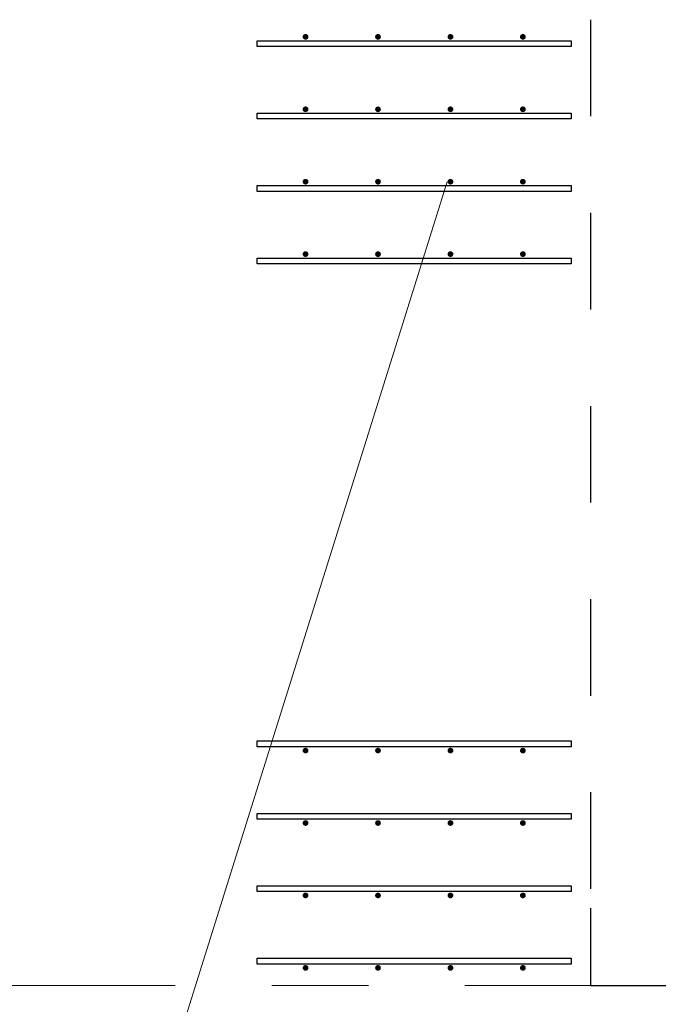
# Model space of a CAD drawing. Header units: metres. Extents: x -38 to 93, y -15 to 21.
# Tile 120 of 256: x 50.809 to 51.47, y 8.981 to 10. Entities that reach past the tile are written whole.
import ezdxf

# ---------------------------------------------------------------- set-up
doc = ezdxf.new("R2010")
doc.units = ezdxf.units.M
for name, pattern in [('______11', [0.5, 0.4, -0.05, 0, -0.05]), ('______2', [0.0405, 0.03, -0.0105]), ('______5', [1.1, 0.8, -0.1, 0.1, -0.1])]:
    doc.linetypes.add(name, pattern=pattern)
for name, color, linetype, lineweight in [('XR$1$Осевая линия (1)', 7, '______5', 13), ('XR$4$Арматурный каркас 01', 4, 'Continuous', 35), ('XR$4$Текст_ общее_1', 7, 'Continuous', 13)]:
    doc.layers.add(name, color=color, linetype=linetype, lineweight=lineweight)
doc.layers.add('XR$6$Стена_ бетон несущ.', color=7, linetype='Continuous', lineweight=70, true_color=0xb4b496)

msp = doc.modelspace()

# ---------------------------------------------------------------- hatches: boundary and pattern name
at = {"layer": 'XR$4$Арматурный каркас 01', "linetype": 'Continuous', "lineweight": 50, "transparency": 33554687}
for points in [[(51.108, 9.9822), (51.1078, 9.9834), (51.1071, 9.9844), (51.1061, 9.985), (51.105, 9.9852), (51.1039, 9.985), (51.1029, 9.9844), (51.1022, 9.9834), (51.102, 9.9822), (51.1022, 9.9811), (51.1029, 9.9801), (51.1039, 9.9795), (51.105, 9.9792), (51.1061, 9.9795), (51.1071, 9.9801), (51.1078, 9.9811)], [(51.108, 9.9822), (51.1078, 9.9834), (51.1071, 9.9844), (51.1061, 9.985), (51.105, 9.9852), (51.1039, 9.985), (51.1029, 9.9844), (51.1022, 9.9834), (51.102, 9.9822), (51.1022, 9.9811), (51.1029, 9.9801), (51.1039, 9.9795), (51.105, 9.9792), (51.1061, 9.9795), (51.1071, 9.9801), (51.1078, 9.9811)], [(51.183, 9.9822), (51.1828, 9.9834), (51.1821, 9.9844), (51.1811, 9.985), (51.18, 9.9852), (51.1789, 9.985), (51.1779, 9.9844), (51.1772, 9.9834), (51.177, 9.9822), (51.1772, 9.9811), (51.1779, 9.9801), (51.1789, 9.9795), (51.18, 9.9792), (51.1811, 9.9795), (51.1821, 9.9801), (51.1828, 9.9811)], [(51.183, 9.9822), (51.1828, 9.9834), (51.1821, 9.9844), (51.1811, 9.985), (51.18, 9.9852), (51.1789, 9.985), (51.1779, 9.9844), (51.1772, 9.9834), (51.177, 9.9822), (51.1772, 9.9811), (51.1779, 9.9801), (51.1789, 9.9795), (51.18, 9.9792), (51.1811, 9.9795), (51.1821, 9.9801), (51.1828, 9.9811)], [(51.258, 9.9822), (51.2578, 9.9834), (51.2571, 9.9844), (51.2561, 9.985), (51.255, 9.9852), (51.2539, 9.985), (51.2529, 9.9844), (51.2522, 9.9834), (51.252, 9.9822), (51.2522, 9.9811), (51.2529, 9.9801), (51.2539, 9.9795), (51.255, 9.9792), (51.2561, 9.9795), (51.2571, 9.9801), (51.2578, 9.9811)], [(51.258, 9.9822), (51.2578, 9.9834), (51.2571, 9.9844), (51.2561, 9.985), (51.255, 9.9852), (51.2539, 9.985), (51.2529, 9.9844), (51.2522, 9.9834), (51.252, 9.9822), (51.2522, 9.9811), (51.2529, 9.9801), (51.2539, 9.9795), (51.255, 9.9792), (51.2561, 9.9795), (51.2571, 9.9801), (51.2578, 9.9811)], [(51.333, 9.9822), (51.3328, 9.9834), (51.3321, 9.9844), (51.3311, 9.985), (51.33, 9.9852), (51.3289, 9.985), (51.3279, 9.9844), (51.3272, 9.9834), (51.327, 9.9822), (51.3272, 9.9811), (51.3279, 9.9801), (51.3289, 9.9795), (51.33, 9.9792), (51.3311, 9.9795), (51.3321, 9.9801), (51.3328, 9.9811)], [(51.333, 9.9822), (51.3328, 9.9834), (51.3321, 9.9844), (51.3311, 9.985), (51.33, 9.9852), (51.3289, 9.985), (51.3279, 9.9844), (51.3272, 9.9834), (51.327, 9.9822), (51.3272, 9.9811), (51.3279, 9.9801), (51.3289, 9.9795), (51.33, 9.9792), (51.3311, 9.9795), (51.3321, 9.9801), (51.3328, 9.9811)], [(51.108, 9.9072), (51.1078, 9.9084), (51.1071, 9.9094), (51.1061, 9.91), (51.105, 9.9102), (51.1039, 9.91), (51.1029, 9.9094), (51.1022, 9.9084), (51.102, 9.9072), (51.1022, 9.9061), (51.1029, 9.9051), (51.1039, 9.9045), (51.105, 9.9042), (51.1061, 9.9045), (51.1071, 9.9051), (51.1078, 9.9061)], [(51.108, 9.9072), (51.1078, 9.9084), (51.1071, 9.9094), (51.1061, 9.91), (51.105, 9.9102), (51.1039, 9.91), (51.1029, 9.9094), (51.1022, 9.9084), (51.102, 9.9072), (51.1022, 9.9061), (51.1029, 9.9051), (51.1039, 9.9045), (51.105, 9.9042), (51.1061, 9.9045), (51.1071, 9.9051), (51.1078, 9.9061)], [(51.183, 9.9072), (51.1828, 9.9084), (51.1821, 9.9094), (51.1811, 9.91), (51.18, 9.9102), (51.1789, 9.91), (51.1779, 9.9094), (51.1772, 9.9084), (51.177, 9.9072), (51.1772, 9.9061), (51.1779, 9.9051), (51.1789, 9.9045), (51.18, 9.9042), (51.1811, 9.9045), (51.1821, 9.9051), (51.1828, 9.9061)], [(51.183, 9.9072), (51.1828, 9.9084), (51.1821, 9.9094), (51.1811, 9.91), (51.18, 9.9102), (51.1789, 9.91), (51.1779, 9.9094), (51.1772, 9.9084), (51.177, 9.9072), (51.1772, 9.9061), (51.1779, 9.9051), (51.1789, 9.9045), (51.18, 9.9042), (51.1811, 9.9045), (51.1821, 9.9051), (51.1828, 9.9061)], [(51.258, 9.9072), (51.2578, 9.9084), (51.2571, 9.9094), (51.2561, 9.91), (51.255, 9.9102), (51.2539, 9.91), (51.2529, 9.9094), (51.2522, 9.9084), (51.252, 9.9072), (51.2522, 9.9061), (51.2529, 9.9051), (51.2539, 9.9045), (51.255, 9.9042), (51.2561, 9.9045), (51.2571, 9.9051), (51.2578, 9.9061)], [(51.258, 9.9072), (51.2578, 9.9084), (51.2571, 9.9094), (51.2561, 9.91), (51.255, 9.9102), (51.2539, 9.91), (51.2529, 9.9094), (51.2522, 9.9084), (51.252, 9.9072), (51.2522, 9.9061), (51.2529, 9.9051), (51.2539, 9.9045), (51.255, 9.9042), (51.2561, 9.9045), (51.2571, 9.9051), (51.2578, 9.9061)], [(51.333, 9.9072), (51.3328, 9.9084), (51.3321, 9.9094), (51.3311, 9.91), (51.33, 9.9102), (51.3289, 9.91), (51.3279, 9.9094), (51.3272, 9.9084), (51.327, 9.9072), (51.3272, 9.9061), (51.3279, 9.9051), (51.3289, 9.9045), (51.33, 9.9042), (51.3311, 9.9045), (51.3321, 9.9051), (51.3328, 9.9061)], [(51.333, 9.9072), (51.3328, 9.9084), (51.3321, 9.9094), (51.3311, 9.91), (51.33, 9.9102), (51.3289, 9.91), (51.3279, 9.9094), (51.3272, 9.9084), (51.327, 9.9072), (51.3272, 9.9061), (51.3279, 9.9051), (51.3289, 9.9045), (51.33, 9.9042), (51.3311, 9.9045), (51.3321, 9.9051), (51.3328, 9.9061)], [(51.108, 9.8322), (51.1078, 9.8334), (51.1071, 9.8344), (51.1061, 9.835), (51.105, 9.8352), (51.1039, 9.835), (51.1029, 9.8344), (51.1022, 9.8334), (51.102, 9.8322), (51.1022, 9.8311), (51.1029, 9.8301), (51.1039, 9.8295), (51.105, 9.8292), (51.1061, 9.8295), (51.1071, 9.8301), (51.1078, 9.8311)], [(51.108, 9.8322), (51.1078, 9.8334), (51.1071, 9.8344), (51.1061, 9.835), (51.105, 9.8352), (51.1039, 9.835), (51.1029, 9.8344), (51.1022, 9.8334), (51.102, 9.8322), (51.1022, 9.8311), (51.1029, 9.8301), (51.1039, 9.8295), (51.105, 9.8292), (51.1061, 9.8295), (51.1071, 9.8301), (51.1078, 9.8311)], [(51.183, 9.8322), (51.1828, 9.8334), (51.1821, 9.8344), (51.1811, 9.835), (51.18, 9.8352), (51.1789, 9.835), (51.1779, 9.8344), (51.1772, 9.8334), (51.177, 9.8322), (51.1772, 9.8311), (51.1779, 9.8301), (51.1789, 9.8295), (51.18, 9.8292), (51.1811, 9.8295), (51.1821, 9.8301), (51.1828, 9.8311)], [(51.183, 9.8322), (51.1828, 9.8334), (51.1821, 9.8344), (51.1811, 9.835), (51.18, 9.8352), (51.1789, 9.835), (51.1779, 9.8344), (51.1772, 9.8334), (51.177, 9.8322), (51.1772, 9.8311), (51.1779, 9.8301), (51.1789, 9.8295), (51.18, 9.8292), (51.1811, 9.8295), (51.1821, 9.8301), (51.1828, 9.8311)], [(51.258, 9.8322), (51.2578, 9.8334), (51.2571, 9.8344), (51.2561, 9.835), (51.255, 9.8352), (51.2539, 9.835), (51.2529, 9.8344), (51.2522, 9.8334), (51.252, 9.8322), (51.2522, 9.8311), (51.2529, 9.8301), (51.2539, 9.8295), (51.255, 9.8292), (51.2561, 9.8295), (51.2571, 9.8301), (51.2578, 9.8311)], [(51.258, 9.8322), (51.2578, 9.8334), (51.2571, 9.8344), (51.2561, 9.835), (51.255, 9.8352), (51.2539, 9.835), (51.2529, 9.8344), (51.2522, 9.8334), (51.252, 9.8322), (51.2522, 9.8311), (51.2529, 9.8301), (51.2539, 9.8295), (51.255, 9.8292), (51.2561, 9.8295), (51.2571, 9.8301), (51.2578, 9.8311)], [(51.333, 9.8322), (51.3328, 9.8334), (51.3321, 9.8344), (51.3311, 9.835), (51.33, 9.8352), (51.3289, 9.835), (51.3279, 9.8344), (51.3272, 9.8334), (51.327, 9.8322), (51.3272, 9.8311), (51.3279, 9.8301), (51.3289, 9.8295), (51.33, 9.8292), (51.3311, 9.8295), (51.3321, 9.8301), (51.3328, 9.8311)], [(51.333, 9.8322), (51.3328, 9.8334), (51.3321, 9.8344), (51.3311, 9.835), (51.33, 9.8352), (51.3289, 9.835), (51.3279, 9.8344), (51.3272, 9.8334), (51.327, 9.8322), (51.3272, 9.8311), (51.3279, 9.8301), (51.3289, 9.8295), (51.33, 9.8292), (51.3311, 9.8295), (51.3321, 9.8301), (51.3328, 9.8311)], [(51.108, 9.7572), (51.1078, 9.7584), (51.1071, 9.7594), (51.1061, 9.76), (51.105, 9.7602), (51.1039, 9.76), (51.1029, 9.7594), (51.1022, 9.7584), (51.102, 9.7572), (51.1022, 9.7561), (51.1029, 9.7551), (51.1039, 9.7545), (51.105, 9.7542), (51.1061, 9.7545), (51.1071, 9.7551), (51.1078, 9.7561)], [(51.108, 9.7572), (51.1078, 9.7584), (51.1071, 9.7594), (51.1061, 9.76), (51.105, 9.7602), (51.1039, 9.76), (51.1029, 9.7594), (51.1022, 9.7584), (51.102, 9.7572), (51.1022, 9.7561), (51.1029, 9.7551), (51.1039, 9.7545), (51.105, 9.7542), (51.1061, 9.7545), (51.1071, 9.7551), (51.1078, 9.7561)], [(51.183, 9.7572), (51.1828, 9.7584), (51.1821, 9.7594), (51.1811, 9.76), (51.18, 9.7602), (51.1789, 9.76), (51.1779, 9.7594), (51.1772, 9.7584), (51.177, 9.7572), (51.1772, 9.7561), (51.1779, 9.7551), (51.1789, 9.7545), (51.18, 9.7542), (51.1811, 9.7545), (51.1821, 9.7551), (51.1828, 9.7561)], [(51.183, 9.7572), (51.1828, 9.7584), (51.1821, 9.7594), (51.1811, 9.76), (51.18, 9.7602), (51.1789, 9.76), (51.1779, 9.7594), (51.1772, 9.7584), (51.177, 9.7572), (51.1772, 9.7561), (51.1779, 9.7551), (51.1789, 9.7545), (51.18, 9.7542), (51.1811, 9.7545), (51.1821, 9.7551), (51.1828, 9.7561)], [(51.258, 9.7572), (51.2578, 9.7584), (51.2571, 9.7594), (51.2561, 9.76), (51.255, 9.7602), (51.2539, 9.76), (51.2529, 9.7594), (51.2522, 9.7584), (51.252, 9.7572), (51.2522, 9.7561), (51.2529, 9.7551), (51.2539, 9.7545), (51.255, 9.7542), (51.2561, 9.7545), (51.2571, 9.7551), (51.2578, 9.7561)], [(51.258, 9.7572), (51.2578, 9.7584), (51.2571, 9.7594), (51.2561, 9.76), (51.255, 9.7602), (51.2539, 9.76), (51.2529, 9.7594), (51.2522, 9.7584), (51.252, 9.7572), (51.2522, 9.7561), (51.2529, 9.7551), (51.2539, 9.7545), (51.255, 9.7542), (51.2561, 9.7545), (51.2571, 9.7551), (51.2578, 9.7561)], [(51.333, 9.7572), (51.3328, 9.7584), (51.3321, 9.7594), (51.3311, 9.76), (51.33, 9.7602), (51.3289, 9.76), (51.3279, 9.7594), (51.3272, 9.7584), (51.327, 9.7572), (51.3272, 9.7561), (51.3279, 9.7551), (51.3289, 9.7545), (51.33, 9.7542), (51.3311, 9.7545), (51.3321, 9.7551), (51.3328, 9.7561)], [(51.333, 9.7572), (51.3328, 9.7584), (51.3321, 9.7594), (51.3311, 9.76), (51.33, 9.7602), (51.3289, 9.76), (51.3279, 9.7594), (51.3272, 9.7584), (51.327, 9.7572), (51.3272, 9.7561), (51.3279, 9.7551), (51.3289, 9.7545), (51.33, 9.7542), (51.3311, 9.7545), (51.3321, 9.7551), (51.3328, 9.7561)], [(51.108, 9.2432), (51.1078, 9.2444), (51.1071, 9.2454), (51.1061, 9.246), (51.105, 9.2462), (51.1039, 9.246), (51.1029, 9.2454), (51.1022, 9.2444), (51.102, 9.2432), (51.1022, 9.2421), (51.1029, 9.2411), (51.1039, 9.2405), (51.105, 9.2402), (51.1061, 9.2405), (51.1071, 9.2411), (51.1078, 9.2421)], [(51.108, 9.2432), (51.1078, 9.2444), (51.1071, 9.2454), (51.1061, 9.246), (51.105, 9.2462), (51.1039, 9.246), (51.1029, 9.2454), (51.1022, 9.2444), (51.102, 9.2432), (51.1022, 9.2421), (51.1029, 9.2411), (51.1039, 9.2405), (51.105, 9.2402), (51.1061, 9.2405), (51.1071, 9.2411), (51.1078, 9.2421)], [(51.183, 9.2432), (51.1828, 9.2444), (51.1821, 9.2454), (51.1811, 9.246), (51.18, 9.2462), (51.1789, 9.246), (51.1779, 9.2454), (51.1772, 9.2444), (51.177, 9.2432), (51.1772, 9.2421), (51.1779, 9.2411), (51.1789, 9.2405), (51.18, 9.2402), (51.1811, 9.2405), (51.1821, 9.2411), (51.1828, 9.2421)], [(51.183, 9.2432), (51.1828, 9.2444), (51.1821, 9.2454), (51.1811, 9.246), (51.18, 9.2462), (51.1789, 9.246), (51.1779, 9.2454), (51.1772, 9.2444), (51.177, 9.2432), (51.1772, 9.2421), (51.1779, 9.2411), (51.1789, 9.2405), (51.18, 9.2402), (51.1811, 9.2405), (51.1821, 9.2411), (51.1828, 9.2421)], [(51.258, 9.2432), (51.2578, 9.2444), (51.2571, 9.2454), (51.2561, 9.246), (51.255, 9.2462), (51.2539, 9.246), (51.2529, 9.2454), (51.2522, 9.2444), (51.252, 9.2432), (51.2522, 9.2421), (51.2529, 9.2411), (51.2539, 9.2405), (51.255, 9.2402), (51.2561, 9.2405), (51.2571, 9.2411), (51.2578, 9.2421)], [(51.258, 9.2432), (51.2578, 9.2444), (51.2571, 9.2454), (51.2561, 9.246), (51.255, 9.2462), (51.2539, 9.246), (51.2529, 9.2454), (51.2522, 9.2444), (51.252, 9.2432), (51.2522, 9.2421), (51.2529, 9.2411), (51.2539, 9.2405), (51.255, 9.2402), (51.2561, 9.2405), (51.2571, 9.2411), (51.2578, 9.2421)], [(51.333, 9.2432), (51.3328, 9.2444), (51.3321, 9.2454), (51.3311, 9.246), (51.33, 9.2462), (51.3289, 9.246), (51.3279, 9.2454), (51.3272, 9.2444), (51.327, 9.2432), (51.3272, 9.2421), (51.3279, 9.2411), (51.3289, 9.2405), (51.33, 9.2402), (51.3311, 9.2405), (51.3321, 9.2411), (51.3328, 9.2421)], [(51.333, 9.2432), (51.3328, 9.2444), (51.3321, 9.2454), (51.3311, 9.246), (51.33, 9.2462), (51.3289, 9.246), (51.3279, 9.2454), (51.3272, 9.2444), (51.327, 9.2432), (51.3272, 9.2421), (51.3279, 9.2411), (51.3289, 9.2405), (51.33, 9.2402), (51.3311, 9.2405), (51.3321, 9.2411), (51.3328, 9.2421)], [(51.108, 9.1682), (51.1078, 9.1694), (51.1071, 9.1704), (51.1061, 9.171), (51.105, 9.1712), (51.1039, 9.171), (51.1029, 9.1704), (51.1022, 9.1694), (51.102, 9.1682), (51.1022, 9.1671), (51.1029, 9.1661), (51.1039, 9.1655), (51.105, 9.1652), (51.1061, 9.1655), (51.1071, 9.1661), (51.1078, 9.1671)], [(51.108, 9.1682), (51.1078, 9.1694), (51.1071, 9.1704), (51.1061, 9.171), (51.105, 9.1712), (51.1039, 9.171), (51.1029, 9.1704), (51.1022, 9.1694), (51.102, 9.1682), (51.1022, 9.1671), (51.1029, 9.1661), (51.1039, 9.1655), (51.105, 9.1652), (51.1061, 9.1655), (51.1071, 9.1661), (51.1078, 9.1671)], [(51.183, 9.1682), (51.1828, 9.1694), (51.1821, 9.1704), (51.1811, 9.171), (51.18, 9.1712), (51.1789, 9.171), (51.1779, 9.1704), (51.1772, 9.1694), (51.177, 9.1682), (51.1772, 9.1671), (51.1779, 9.1661), (51.1789, 9.1655), (51.18, 9.1652), (51.1811, 9.1655), (51.1821, 9.1661), (51.1828, 9.1671)], [(51.183, 9.1682), (51.1828, 9.1694), (51.1821, 9.1704), (51.1811, 9.171), (51.18, 9.1712), (51.1789, 9.171), (51.1779, 9.1704), (51.1772, 9.1694), (51.177, 9.1682), (51.1772, 9.1671), (51.1779, 9.1661), (51.1789, 9.1655), (51.18, 9.1652), (51.1811, 9.1655), (51.1821, 9.1661), (51.1828, 9.1671)], [(51.258, 9.1682), (51.2578, 9.1694), (51.2571, 9.1704), (51.2561, 9.171), (51.255, 9.1712), (51.2539, 9.171), (51.2529, 9.1704), (51.2522, 9.1694), (51.252, 9.1682), (51.2522, 9.1671), (51.2529, 9.1661), (51.2539, 9.1655), (51.255, 9.1652), (51.2561, 9.1655), (51.2571, 9.1661), (51.2578, 9.1671)], [(51.258, 9.1682), (51.2578, 9.1694), (51.2571, 9.1704), (51.2561, 9.171), (51.255, 9.1712), (51.2539, 9.171), (51.2529, 9.1704), (51.2522, 9.1694), (51.252, 9.1682), (51.2522, 9.1671), (51.2529, 9.1661), (51.2539, 9.1655), (51.255, 9.1652), (51.2561, 9.1655), (51.2571, 9.1661), (51.2578, 9.1671)], [(51.333, 9.1682), (51.3328, 9.1694), (51.3321, 9.1704), (51.3311, 9.171), (51.33, 9.1712), (51.3289, 9.171), (51.3279, 9.1704), (51.3272, 9.1694), (51.327, 9.1682), (51.3272, 9.1671), (51.3279, 9.1661), (51.3289, 9.1655), (51.33, 9.1652), (51.3311, 9.1655), (51.3321, 9.1661), (51.3328, 9.1671)], [(51.333, 9.1682), (51.3328, 9.1694), (51.3321, 9.1704), (51.3311, 9.171), (51.33, 9.1712), (51.3289, 9.171), (51.3279, 9.1704), (51.3272, 9.1694), (51.327, 9.1682), (51.3272, 9.1671), (51.3279, 9.1661), (51.3289, 9.1655), (51.33, 9.1652), (51.3311, 9.1655), (51.3321, 9.1661), (51.3328, 9.1671)], [(51.108, 9.0932), (51.1078, 9.0944), (51.1071, 9.0954), (51.1061, 9.096), (51.105, 9.0962), (51.1039, 9.096), (51.1029, 9.0954), (51.1022, 9.0944), (51.102, 9.0932), (51.1022, 9.0921), (51.1029, 9.0911), (51.1039, 9.0905), (51.105, 9.0902), (51.1061, 9.0905), (51.1071, 9.0911), (51.1078, 9.0921)], [(51.108, 9.0932), (51.1078, 9.0944), (51.1071, 9.0954), (51.1061, 9.096), (51.105, 9.0962), (51.1039, 9.096), (51.1029, 9.0954), (51.1022, 9.0944), (51.102, 9.0932), (51.1022, 9.0921), (51.1029, 9.0911), (51.1039, 9.0905), (51.105, 9.0902), (51.1061, 9.0905), (51.1071, 9.0911), (51.1078, 9.0921)], [(51.183, 9.0932), (51.1828, 9.0944), (51.1821, 9.0954), (51.1811, 9.096), (51.18, 9.0962), (51.1789, 9.096), (51.1779, 9.0954), (51.1772, 9.0944), (51.177, 9.0932), (51.1772, 9.0921), (51.1779, 9.0911), (51.1789, 9.0905), (51.18, 9.0902), (51.1811, 9.0905), (51.1821, 9.0911), (51.1828, 9.0921)], [(51.183, 9.0932), (51.1828, 9.0944), (51.1821, 9.0954), (51.1811, 9.096), (51.18, 9.0962), (51.1789, 9.096), (51.1779, 9.0954), (51.1772, 9.0944), (51.177, 9.0932), (51.1772, 9.0921), (51.1779, 9.0911), (51.1789, 9.0905), (51.18, 9.0902), (51.1811, 9.0905), (51.1821, 9.0911), (51.1828, 9.0921)], [(51.258, 9.0932), (51.2578, 9.0944), (51.2571, 9.0954), (51.2561, 9.096), (51.255, 9.0962), (51.2539, 9.096), (51.2529, 9.0954), (51.2522, 9.0944), (51.252, 9.0932), (51.2522, 9.0921), (51.2529, 9.0911), (51.2539, 9.0905), (51.255, 9.0902), (51.2561, 9.0905), (51.2571, 9.0911), (51.2578, 9.0921)], [(51.258, 9.0932), (51.2578, 9.0944), (51.2571, 9.0954), (51.2561, 9.096), (51.255, 9.0962), (51.2539, 9.096), (51.2529, 9.0954), (51.2522, 9.0944), (51.252, 9.0932), (51.2522, 9.0921), (51.2529, 9.0911), (51.2539, 9.0905), (51.255, 9.0902), (51.2561, 9.0905), (51.2571, 9.0911), (51.2578, 9.0921)], [(51.333, 9.0932), (51.3328, 9.0944), (51.3321, 9.0954), (51.3311, 9.096), (51.33, 9.0962), (51.3289, 9.096), (51.3279, 9.0954), (51.3272, 9.0944), (51.327, 9.0932), (51.3272, 9.0921), (51.3279, 9.0911), (51.3289, 9.0905), (51.33, 9.0902), (51.3311, 9.0905), (51.3321, 9.0911), (51.3328, 9.0921)], [(51.333, 9.0932), (51.3328, 9.0944), (51.3321, 9.0954), (51.3311, 9.096), (51.33, 9.0962), (51.3289, 9.096), (51.3279, 9.0954), (51.3272, 9.0944), (51.327, 9.0932), (51.3272, 9.0921), (51.3279, 9.0911), (51.3289, 9.0905), (51.33, 9.0902), (51.3311, 9.0905), (51.3321, 9.0911), (51.3328, 9.0921)], [(51.108, 9.0182), (51.1078, 9.0194), (51.1071, 9.0204), (51.1061, 9.021), (51.105, 9.0212), (51.1039, 9.021), (51.1029, 9.0204), (51.1022, 9.0194), (51.102, 9.0182), (51.1022, 9.0171), (51.1029, 9.0161), (51.1039, 9.0155), (51.105, 9.0152), (51.1061, 9.0155), (51.1071, 9.0161), (51.1078, 9.0171)], [(51.108, 9.0182), (51.1078, 9.0194), (51.1071, 9.0204), (51.1061, 9.021), (51.105, 9.0212), (51.1039, 9.021), (51.1029, 9.0204), (51.1022, 9.0194), (51.102, 9.0182), (51.1022, 9.0171), (51.1029, 9.0161), (51.1039, 9.0155), (51.105, 9.0152), (51.1061, 9.0155), (51.1071, 9.0161), (51.1078, 9.0171)], [(51.183, 9.0182), (51.1828, 9.0194), (51.1821, 9.0204), (51.1811, 9.021), (51.18, 9.0212), (51.1789, 9.021), (51.1779, 9.0204), (51.1772, 9.0194), (51.177, 9.0182), (51.1772, 9.0171), (51.1779, 9.0161), (51.1789, 9.0155), (51.18, 9.0152), (51.1811, 9.0155), (51.1821, 9.0161), (51.1828, 9.0171)], [(51.183, 9.0182), (51.1828, 9.0194), (51.1821, 9.0204), (51.1811, 9.021), (51.18, 9.0212), (51.1789, 9.021), (51.1779, 9.0204), (51.1772, 9.0194), (51.177, 9.0182), (51.1772, 9.0171), (51.1779, 9.0161), (51.1789, 9.0155), (51.18, 9.0152), (51.1811, 9.0155), (51.1821, 9.0161), (51.1828, 9.0171)], [(51.258, 9.0182), (51.2578, 9.0194), (51.2571, 9.0204), (51.2561, 9.021), (51.255, 9.0212), (51.2539, 9.021), (51.2529, 9.0204), (51.2522, 9.0194), (51.252, 9.0182), (51.2522, 9.0171), (51.2529, 9.0161), (51.2539, 9.0155), (51.255, 9.0152), (51.2561, 9.0155), (51.2571, 9.0161), (51.2578, 9.0171)], [(51.258, 9.0182), (51.2578, 9.0194), (51.2571, 9.0204), (51.2561, 9.021), (51.255, 9.0212), (51.2539, 9.021), (51.2529, 9.0204), (51.2522, 9.0194), (51.252, 9.0182), (51.2522, 9.0171), (51.2529, 9.0161), (51.2539, 9.0155), (51.255, 9.0152), (51.2561, 9.0155), (51.2571, 9.0161), (51.2578, 9.0171)], [(51.333, 9.0182), (51.3328, 9.0194), (51.3321, 9.0204), (51.3311, 9.021), (51.33, 9.0212), (51.3289, 9.021), (51.3279, 9.0204), (51.3272, 9.0194), (51.327, 9.0182), (51.3272, 9.0171), (51.3279, 9.0161), (51.3289, 9.0155), (51.33, 9.0152), (51.3311, 9.0155), (51.3321, 9.0161), (51.3328, 9.0171)], [(51.333, 9.0182), (51.3328, 9.0194), (51.3321, 9.0204), (51.3311, 9.021), (51.33, 9.0212), (51.3289, 9.021), (51.3279, 9.0204), (51.3272, 9.0194), (51.327, 9.0182), (51.3272, 9.0171), (51.3279, 9.0161), (51.3289, 9.0155), (51.33, 9.0152), (51.3311, 9.0155), (51.3321, 9.0161), (51.3328, 9.0171)]]:
    msp.add_hatch(color=2, dxfattribs=at).paths.add_polyline_path(points)

# ---------------------------------------------------------------- linework, layer by layer
at = {"layer": 'XR$1$Осевая линия (1)', "color": 253, "linetype": '______11', "lineweight": 13, "true_color": 0xa0a0a0, "transparency": 33554687}
msp.add_line((-2.63, 9), (62.6, 9), dxfattribs=at)
at = {"layer": 'XR$4$Арматурный каркас 01', "color": 2, "linetype": 'Continuous', "lineweight": 25, "transparency": 33554687}
for points in [[(51.38, 9.9722), (51.055, 9.9722), (51.055, 9.9782), (51.38, 9.9782), (51.38, 9.9722)], [(51.38, 9.9722), (51.055, 9.9722), (51.055, 9.9782), (51.38, 9.9782), (51.38, 9.9722)], [(51.38, 9.9722), (51.055, 9.9722), (51.055, 9.9782), (51.38, 9.9782), (51.38, 9.9722)], [(51.38, 9.9722), (51.055, 9.9722), (51.055, 9.9782), (51.38, 9.9782), (51.38, 9.9722)], [(51.38, 9.8972), (51.055, 9.8972), (51.055, 9.9032), (51.38, 9.9032), (51.38, 9.8972)], [(51.38, 9.8972), (51.055, 9.8972), (51.055, 9.9032), (51.38, 9.9032), (51.38, 9.8972)], [(51.38, 9.8972), (51.055, 9.8972), (51.055, 9.9032), (51.38, 9.9032), (51.38, 9.8972)], [(51.38, 9.8972), (51.055, 9.8972), (51.055, 9.9032), (51.38, 9.9032), (51.38, 9.8972)], [(51.38, 9.8222), (51.055, 9.8222), (51.055, 9.8282), (51.38, 9.8282), (51.38, 9.8222)], [(51.38, 9.8222), (51.055, 9.8222), (51.055, 9.8282), (51.38, 9.8282), (51.38, 9.8222)], [(51.38, 9.8222), (51.055, 9.8222), (51.055, 9.8282), (51.38, 9.8282), (51.38, 9.8222)], [(51.38, 9.8222), (51.055, 9.8222), (51.055, 9.8282), (51.38, 9.8282), (51.38, 9.8222)], [(51.38, 9.7472), (51.055, 9.7472), (51.055, 9.7532), (51.38, 9.7532), (51.38, 9.7472)], [(51.38, 9.7472), (51.055, 9.7472), (51.055, 9.7532), (51.38, 9.7532), (51.38, 9.7472)], [(51.38, 9.7472), (51.055, 9.7472), (51.055, 9.7532), (51.38, 9.7532), (51.38, 9.7472)], [(51.38, 9.7472), (51.055, 9.7472), (51.055, 9.7532), (51.38, 9.7532), (51.38, 9.7472)], [(51.38, 9.2472), (51.055, 9.2472), (51.055, 9.2532), (51.38, 9.2532), (51.38, 9.2472)], [(51.38, 9.2472), (51.055, 9.2472), (51.055, 9.2532), (51.38, 9.2532), (51.38, 9.2472)], [(51.38, 9.2472), (51.055, 9.2472), (51.055, 9.2532), (51.38, 9.2532), (51.38, 9.2472)], [(51.38, 9.2472), (51.055, 9.2472), (51.055, 9.2532), (51.38, 9.2532), (51.38, 9.2472)], [(51.38, 9.1722), (51.055, 9.1722), (51.055, 9.1782), (51.38, 9.1782), (51.38, 9.1722)], [(51.38, 9.1722), (51.055, 9.1722), (51.055, 9.1782), (51.38, 9.1782), (51.38, 9.1722)], [(51.38, 9.1722), (51.055, 9.1722), (51.055, 9.1782), (51.38, 9.1782), (51.38, 9.1722)], [(51.38, 9.1722), (51.055, 9.1722), (51.055, 9.1782), (51.38, 9.1782), (51.38, 9.1722)], [(51.38, 9.0972), (51.055, 9.0972), (51.055, 9.1032), (51.38, 9.1032), (51.38, 9.0972)], [(51.38, 9.0972), (51.055, 9.0972), (51.055, 9.1032), (51.38, 9.1032), (51.38, 9.0972)], [(51.38, 9.0972), (51.055, 9.0972), (51.055, 9.1032), (51.38, 9.1032), (51.38, 9.0972)], [(51.38, 9.0972), (51.055, 9.0972), (51.055, 9.1032), (51.38, 9.1032), (51.38, 9.0972)], [(51.38, 9.0222), (51.055, 9.0222), (51.055, 9.0282), (51.38, 9.0282), (51.38, 9.0222)], [(51.38, 9.0222), (51.055, 9.0222), (51.055, 9.0282), (51.38, 9.0282), (51.38, 9.0222)], [(51.38, 9.0222), (51.055, 9.0222), (51.055, 9.0282), (51.38, 9.0282), (51.38, 9.0222)], [(51.38, 9.0222), (51.055, 9.0222), (51.055, 9.0282), (51.38, 9.0282), (51.38, 9.0222)]]:
    msp.add_lwpolyline(points, dxfattribs=at)
at = {"layer": 'XR$4$Текст_ общее_1', "color": 7, "linetype": 'Continuous', "lineweight": 13, "transparency": 33554687}
msp.add_line((51.2516, 9.8322), (50.8149, 8.4365), dxfattribs=at)
at = {"layer": 'XR$6$Стена_ бетон несущ.', "color": 253, "linetype": '______2', "lineweight": -3, "true_color": 0xa0a0a0, "transparency": 33554687}
for p, q in [((51.4, 10), (51.4, 9.08)), ((51.6, 10), (51.4, 10)), ((51.4, 9.08), (51.4, 9)), ((51.4, 9), (51.6, 9))]:
    msp.add_line(p, q, dxfattribs=at)

doc.saveas('drawing.dxf')
